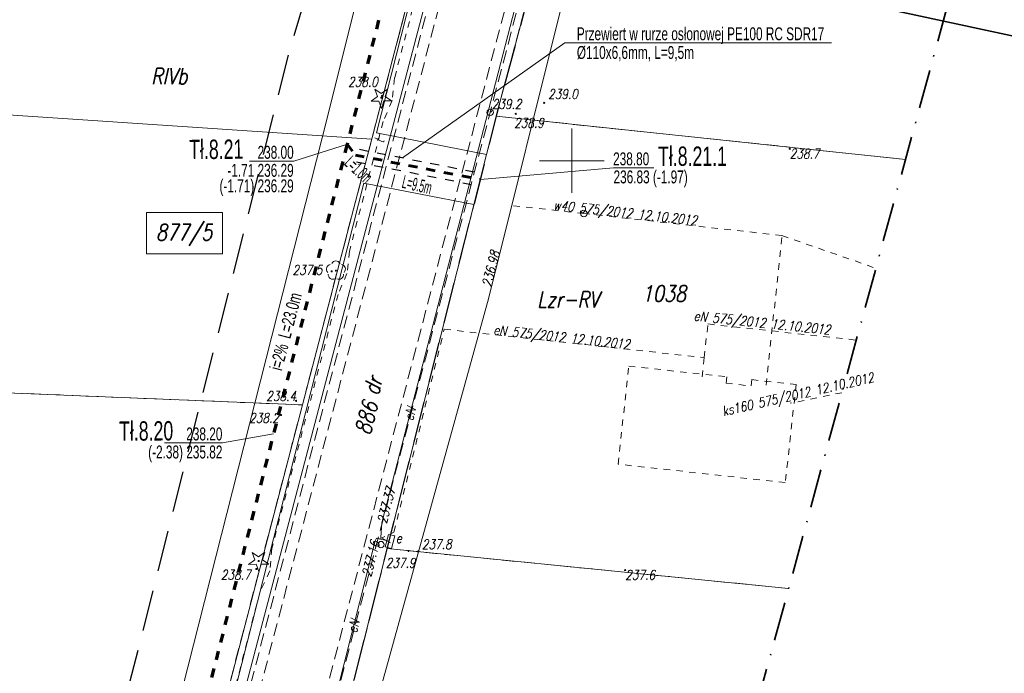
# Model space of a CAD drawing. Header units: millimetres. Extents: x 7436010 to 7436992, y 5663514 to 5666647.
# Tile 49 of 73: x 7436507 to 7436584, y 5665010 to 5665061. Entities that reach past the tile are written whole.
import ezdxf
from ezdxf.enums import TextEntityAlignment as Align

# ---------------------------------------------------------------- set-up
doc = ezdxf.new("R2010")
doc.units = ezdxf.units.MM
for name, pattern in [('$0$HIDDEN', [9.525, 6.35, -3.175]), ('0.7_0.7', [1.4, 0.7, -0.7]), ('1', [0]), ('3', [1, 0.5, -0.5]), ('BUR', [3, 2, -1]), ('GAK', [3.5, 2, -0.75, 0, -0.75]), ('GDE', [0]), ('GUZ', [1.5, 1, -0.5]), ('KOU', [1.5, 1, -0.5]), ('UBE', [0]), ('UPE', [2, 1, 1]), ('UPW', [2, 1, 1])]:
    doc.linetypes.add(name, pattern=pattern)
for name, color, linetype, lineweight in [('16 DRZEWA', 96, 'Continuous', 18), ('_BB_Kanalizacja ciśnieniowa - trasa', 44, '0.7_0.7', 70), ('_BB_Kanalizacja ciśnieniowa przydomowa - trasa', 64, '0.7_0.7', 60), ('_CC_Tłoczny SIEĆ_opisy', 44, 'BUR', 50), ('_DZIAŁKI DO POZWOLENIA', 110, 'Continuous', 9), ('_HH_Przewiert OPIS', 7, 'Continuous', 25), ('_HH_Przewiert_przecisk w rurze osłonowej - trasa', 202, '0.7_0.7', 30), ('_LINIA ROZ.LOKA', 4, '$0$HIDDEN', 30), ('DZIALKI_SYT-WYS_T_0', 7, 'Continuous', 18), ('EDZPD_L_1', 7, 'GDE', 18), ('EDZPP_T_0', 7, 'Continuous', 18), ('Linie_odn', 7, 'Continuous', 9), ('Linie_opisowe', 7, 'Continuous', 5), ('OBIEKTY_L_0', 1, '3', 18), ('obszar odziaływania inwestcyji', 80, 'Continuous', 20), ('Podzial_sekcyjny_krzyze', 7, 'Continuous', 13), ('SDRPK_L_1', 7, 'KOU', 18), ('SIEC_ENERGETYCZNA_L_0', 1, '3', 18), ('SIEC_KANALIZACJI_SANITARNEJ_L_0', 34, '3', 18), ('SIEC_WODOCIAGOWA_L_0', 5, '3', 18), ('SZZPZ_T_0', 7, 'Continuous', 18), ('UEEOA_T_0', 1, 'Continuous', 18), ('UEEOC_T_0', 1, 'Continuous', 18), ('UEEOO_T_0', 1, 'Continuous', 18), ('UEEPA_T_0', 1, 'Continuous', 18), ('UEEPB_L_0', 1, 'UBE', 18), ('UEEPON_L_0', 1, 'UPE', 18), ('UTTOO_T_0', 30, 'Continuous', 18), ('UTTPO_L_0', 30, '1', 18), ('UWWOC_T_0', 5, 'Continuous', 18), ('UWWPO_L_1', 5, '1', 18), ('UŻYTKI LINIE', 96, 'GUZ', 18), ('UŻYTKI OZNACZENIE', 96, 'Continuous', 18), ('WEKTOR WODOCIĄGI wo', 5, 'Continuous', 18), ('WUKOS_T_0', 7, 'Continuous', 18), ('WUKOS_T_1', 7, 'Continuous', 18), ('ZAKRES MAPY', 1, 'GAK', 35)]:
    doc.layers.add(name, color=color, linetype=linetype, lineweight=lineweight)
for name, color, linetype in [('_CC Tłoczny PRZYDOMOWA_ tekst', 64, 'Continuous'), ('_ETG_PODZIAŁ', 7, 'Continuous'), ('_map', 7, 'Continuous')]:
    doc.layers.add(name, color=color, linetype=linetype)
doc.layers.add('RAMA WYPLOT', color=3, linetype='Continuous', lineweight=35, plot=False)
doc.styles.add('K1_ACAD', font='romans.shx', dxfattribs={"width": 0.8, "oblique": 12})
doc.styles.add('PLAN 1 pop.', font='ARIALN.TTF', dxfattribs={"width": 0.8})
doc.styles.add('PLAN 2 pop.', font='ARIALN.TTF', dxfattribs={"width": 0.8})

# ---------------------------------------------------------------- blocks, each defined once
blk = doc.blocks.new('GRT')
at = {"linetype": 'Continuous'}
blk.add_circle((0, 0), 0.25, dxfattribs=at)
blk = doc.blocks.new('DLI')
at = {"linetype": 'Continuous'}
blk.add_circle((0, 0), 0.045, dxfattribs=at)
for centre, start, end in [((-0.357, 0.116), 102.14447, 221.86002), ((0, 0.375), 30.14012, 149.85988), ((0.357, 0.116), 318.13998, 77.85553), ((-0.22, -0.303), 174.14818, 293.85423), ((0.22, -0.303), 246.14577, 5.85182)]:
    blk.add_arc(centre, 0.375, start, end, dxfattribs=at)
blk = doc.blocks.new('DIG')
at = {"linetype": 'Continuous'}
for p, q in [((-0.78225, -0.26495), (-0.3012, 0.09375)), ((-0.3012, 0.09375), (-0.4937, 0.6621)), ((-0.4937, 0.6621), (-0.0039, 0.31545)), ((-0.0039, 0.31545), (0.4771, 0.67415)), ((0.4771, 0.67415), (0.2988, 0.1012)), ((0.2988, 0.1012), (0.7886, -0.24545)), ((-0.18225, -0.2575), (-0.78225, -0.26495)), ((0.01025, -0.82585), (-0.18225, -0.2575)), ((0.1886, -0.2529), (0.01025, -0.82585)), ((0.7886, -0.24545), (0.1886, -0.2529))]:
    blk.add_line(p, q, dxfattribs=at)
blk.add_circle((0, 0), 0.045, dxfattribs=at)
blk = doc.blocks.new('SUUS18_01')
at = {"linetype": 'Continuous'}
for p, q in [((0.5, 0.25), (-0.5, 0.25)), ((-0.5, 0.25), (-0.5, -0.25)), ((0.5, -0.25), (0.5, 0.25)), ((-0.5, -0.25), (0.5, -0.25))]:
    blk.add_line(p, q, dxfattribs=at)
blk = doc.blocks.new('WSP')
at = {"linetype": 'Continuous'}
blk.add_circle((0, 0), 0.045, dxfattribs=at)
blk = doc.blocks.new('WLZ')
at = {"linetype": 'Continuous'}
blk.add_circle((0, 0), 0.25, dxfattribs=at)
blk = doc.blocks.new('STUDZ')
at = {"layer": 'EDZPD_L_1'}
for p, q in [((7436509.141, 5664954.611), (7436549.934, 5665110.886)), ((7436551.397, 5665080.639), (7436544.129, 5665053.45)), ((7436518.844, 5664953.128), (7436544.129, 5665053.45)), ((7436544.129, 5665053.45), (7436575.885, 5665050.097)), ((7436497.301, 5665032.352), (7436529.094, 5665031.05)), ((7436535.673, 5665019.899), (7436566.817, 5665016.807))]:
    blk.add_line(p, q, dxfattribs=at)
at = {"layer": 'OBIEKTY_L_0'}
for p, q in [((7436553.58, 5665026.45), (7436554.42, 5665034.06)), ((7436554.42, 5665034.06), (7436562.03, 5665033.23)), ((7436562.03, 5665033.23), (7436561.97, 5665032.73)), ((7436561.97, 5665032.73), (7436563.9, 5665032.52)), ((7436563.9, 5665032.52), (7436563.96, 5665033.01)), ((7436563.96, 5665033.01), (7436567.4, 5665032.64)), ((7436567.4, 5665032.64), (7436566.56, 5665025.02)), ((7436566.56, 5665025.02), (7436553.58, 5665026.45))]:
    blk.add_line(p, q, dxfattribs=at)
at = {"layer": 'Podzial_sekcyjny_krzyze', "color": 7, "lineweight": 13}
for p, q in [((7436550, 5665047.5), (7436550, 5665052.5)), ((7436547.5, 5665050), (7436552.5, 5665050))]:
    blk.add_line(p, q, dxfattribs=at)
at = {"layer": 'RAMA WYPLOT', "flags": 128}
blk.add_lwpolyline([(7436469.91, 5665084.375), (7436654.271, 5665937.392), (7436791.111, 5665907.817), (7436606.75, 5665054.8)], close=True, dxfattribs=at)
at = {"layer": 'SDRPK_L_1'}
for p, q in [((7436563.72, 5665156.96), (7436518.71, 5664985.05)), ((7436525.21, 5664983.59), (7436570.46, 5665155.66)), ((7436547.69, 5665092.45), (7436519.45, 5664984.8)), ((7436524.36, 5664983.74), (7436552.72, 5665091.99))]:
    blk.add_line(p, q, dxfattribs=at)
at = {"layer": 'SIEC_ENERGETYCZNA_L_0'}
for p, q in [((7436544.71, 5665088.872), (7436536.245, 5665056.416)), ((7436536.245, 5665056.416), (7436536.046, 5665054.664)), ((7436536.046, 5665054.664), (7436535.365, 5665053.045)), ((7436535.365, 5665053.045), (7436532.743, 5665042.99)), ((7436532.743, 5665042.99), (7436532.553, 5665041.248)), ((7436532.553, 5665041.248), (7436531.859, 5665039.628)), ((7436531.859, 5665039.628), (7436526.724, 5665019.918)), ((7436560.26, 5665034.72), (7436560.56, 5665037.33)), ((7436560.56, 5665037.33), (7436572.066, 5665036.076)), ((7436536.2, 5665021.18), (7436540.1, 5665036.92)), ((7436540.1, 5665036.92), (7436560.26, 5665034.72)), ((7436560.26, 5665034.72), (7436560.09, 5665033.14)), ((7436535.04, 5665020.63), (7436536.2, 5665021.18)), ((7436526.724, 5665019.918), (7436526.576, 5665018.165)), ((7436526.576, 5665018.165), (7436525.81, 5665016.564)), ((7436525.81, 5665016.564), (7436522.284, 5665002.941))]:
    blk.add_line(p, q, dxfattribs=at)
at = {"layer": 'SIEC_KANALIZACJI_SANITARNEJ_L_0'}
blk.add_line((7436570.955, 5665031.997), (7436566.93, 5665031.18), dxfattribs=at)
at = {"layer": 'SIEC_WODOCIAGOWA_L_0'}
for p, q in [((7436550.93, 5665045.9), (7436545.22, 5665046.53)), ((7436566.3, 5665044.19), (7436550.93, 5665045.9)), ((7436565.08, 5665032.59), (7436566.3, 5665044.19)), ((7436566.3, 5665044.19), (7436573.585, 5665041.653))]:
    blk.add_line(p, q, dxfattribs=at)
at = {"layer": 'UEEPB_L_0'}
for p, q in [((7436542.01, 5665048.02), (7436547.02, 5665067.42)), ((7436535.25, 5665021.89), (7436542.01, 5665048.02)), ((7436535.18, 5665020.75), (7436535.25, 5665021.89)), ((7436534.74, 5665020.5), (7436522.24, 5664971.15))]:
    blk.add_line(p, q, dxfattribs=at)
at = {"layer": 'UEEPON_L_0'}
for p, q in [((7436547.02, 5665067.42), (7436542.01, 5665048.02)), ((7436542.01, 5665048.02), (7436535.25, 5665021.89)), ((7436535.25, 5665021.89), (7436535.18, 5665020.75)), ((7436522.24, 5664971.15), (7436534.74, 5665020.5)), ((7436534.74, 5665020.5), (7436534.85, 5665020.7)), ((7436534.85, 5665020.7), (7436535.8, 5665020.48)), ((7436535.18, 5665020.75), (7436535.92, 5665020.35))]:
    blk.add_line(p, q, dxfattribs=at)
at = {"layer": 'UTTPO_L_0'}
blk.add_line((7436513.503, 5664966.484), (7436546.412, 5665091.987), dxfattribs=at)
at = {"layer": 'UŻYTKI LINIE', "flags": 128}
for points in [[(7436509.141, 5664954.611), (7436549.934, 5665110.886), (7436552.586, 5665121.166), (7436562.367, 5665160.411), (7436572.531, 5665200.586), (7436574.942, 5665209.538), (7436613.908, 5665363.63)], [(7436518.844, 5664953.128), (7436544.129, 5665053.45), (7436551.397, 5665080.639), (7436562.517, 5665122.241), (7436566.894, 5665138.616), (7436571.543, 5665156.01), (7436576.729, 5665175.408), (7436583.235, 5665199.75)], [(7436544.129, 5665053.45), (7436575.885, 5665050.097)], [(7436497.301, 5665032.352), (7436529.094, 5665031.05)], [(7436535.673, 5665019.899), (7436566.817, 5665016.807)]]:
    blk.add_lwpolyline(points, dxfattribs=at)
at = {"layer": 'WEKTOR WODOCIĄGI wo'}
for p, q in [((7436543.524, 5665039.29), (7436553.944, 5665080.941)), ((7436528.845, 5664986.218), (7436543.524, 5665039.29))]:
    blk.add_line(p, q, dxfattribs=at)
at = {"layer": 'ZAKRES MAPY', "ltscale": 1.5}
blk.add_lwpolyline([(7436335.235, 5664148.259), (7436432.262, 5664518.007), (7436499.641, 5664770.193), (7436618.185, 5665205.388)], dxfattribs=at)
at = {"layer": '16 DRZEWA'}
blk.add_blockref('DIG', (7436525.7, 5665018.94), dxfattribs=at)
at = {"layer": 'EDZPP_T_0'}
for p in [(7436543.66, 5665053.75), (7436535.19, 5665020.21)]:
    blk.add_blockref('GRT', p, dxfattribs=at)
at = {"layer": 'SIEC_WODOCIAGOWA_L_0', "rotation": 269.9999974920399}
blk.add_blockref('WLZ', (7436550.93, 5665045.9), dxfattribs=at)
at = {"layer": 'SZZPZ_T_0'}
for name, p, rotation in [('DIG', (7436535.214, 5665054.885), 0.06263647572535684), ('DLI', (7436531.694, 5665041.47), 0.06266379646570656)]:
    blk.add_blockref(name, p, dxfattribs=dict(at, rotation=rotation))
at = {"layer": 'UEEPA_T_0', "rotation": 75.70471393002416}
blk.add_blockref('SUUS18_01', (7436535.89, 5665020.458), dxfattribs=at)
at = {"layer": 'WUKOS_T_0'}
for p, rotation in [((7436535.274, 5665055.026), 0.06263647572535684), ((7436547.849, 5665054.488), 0.06266379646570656), ((7436531.364, 5665041.411), 0.06266379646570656), ((7436527.428, 5665030.265), 0.06266379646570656), ((7436538.075, 5665019.686), 0.06269111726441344), ((7436525.515, 5665018.319), 0.06269111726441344)]:
    blk.add_blockref('WSP', p, dxfattribs=dict(at, rotation=rotation))
for p in [(7436543.71, 5665053.82), (7436545.64, 5665053.63), (7436566.9, 5665050.92), (7436528.6, 5665031.36), (7436537.32, 5665019.72), (7436554.14, 5665018.24)]:
    blk.add_blockref('WSP', p, dxfattribs=at)
at = {"layer": 'DZIALKI_SYT-WYS_T_0', "style": 'K1_ACAD', "oblique": 12, "width": 0.8}
blk.add_text('1038', height=1.25, dxfattribs=at).set_placement((7436557.148, 5665039.686), align=Align.MIDDLE)
blk.add_text('886', height=1.25, rotation=75.31924, dxfattribs=at).set_placement((7436534.065, 5665030.04), align=Align.MIDDLE)
at = {"layer": 'SIEC_ENERGETYCZNA_L_0', "style": 'K1_ACAD', "oblique": 12, "width": 0.8}
for rotation, p in [(354.0713, (7436559.433, 5665037.6)), (353.78818, (7436543.88, 5665036.514))]:
    blk.add_text('eN 575/2012 12.10.2012', height=0.75, rotation=rotation, dxfattribs=at).set_placement(p)
at = {"layer": 'SIEC_KANALIZACJI_SANITARNEJ_L_0', "style": 'K1_ACAD', "oblique": 12, "width": 0.8}
blk.add_text('ks160 575/2012 12.10.2012', height=0.75, rotation=12.77873, dxfattribs=at).set_placement((7436561.756, 5665030.183))
at = {"layer": 'SIEC_WODOCIAGOWA_L_0', "style": 'K1_ACAD', "oblique": 12, "width": 0.8}
blk.add_text('w40 575/2012 12.10.2012', height=0.75, rotation=353.70065, dxfattribs=at).set_placement((7436548.541, 5665046.207))
at = {"layer": 'UEEOA_T_0', "style": 'K1_ACAD', "oblique": 12, "width": 0.8}
blk.add_text('e', height=0.75, dxfattribs=at).set_placement((7436536.346, 5665020.327))
at = {"layer": 'UEEOC_T_0', "style": 'K1_ACAD', "oblique": 12, "width": 0.8}
blk.add_text('237.37', height=0.75, rotation=75.49522, dxfattribs=at).set_placement((7436535.25, 5665021.89), align=Align.MIDDLE_LEFT)
blk.add_text('237.16', height=0.75, rotation=75.94109, dxfattribs=at).set_placement((7436534.74, 5665020.5), align=Align.MIDDLE_RIGHT)
at = {"layer": 'UEEOO_T_0', "style": 'K1_ACAD', "oblique": 12, "width": 0.8}
for rotation, p in [(75.49522, (7436537.44, 5665030.355)), (75.78632, (7436533.065, 5665013.889))]:
    blk.add_text('eN', height=0.75, rotation=rotation, dxfattribs=at).set_placement(p, align=Align.MIDDLE)
at = {"layer": 'UTTOO_T_0', "style": 'K1_ACAD', "oblique": 12, "width": 0.8}
blk.add_text('t', height=0.75, rotation=75.17174, dxfattribs=at).set_placement((7436535.366, 5665051.295))
at = {"layer": 'UWWOC_T_0', "style": 'K1_ACAD', "oblique": 12, "width": 0.8}
blk.add_text('236.98', height=0.75, rotation=75.95516, dxfattribs=at).set_placement((7436543.738, 5665040.147))
at = {"layer": 'UŻYTKI OZNACZENIE', "style": 'K1_ACAD', "oblique": 12, "width": 0.8}
for s, p in [('RIVb', (7436517.361, 5665057.184)), ('Lzr-RV', (7436547.308, 5665039.857))]:
    blk.add_text(s, height=1.25, dxfattribs=at).set_placement(p, align=Align.TOP_LEFT)
blk.add_text('dr', height=1.25, rotation=75.31924, dxfattribs=at).set_placement((7436533.771, 5665032.03), align=Align.TOP_LEFT)
at = {"layer": 'WUKOS_T_1', "style": 'K1_ACAD', "oblique": 12, "width": 0.8}
blk.add_text('238.0', height=0.75, rotation=0.06264, dxfattribs=at).set_placement((7436534.949, 5665055.743), align=Align.RIGHT)
for s, rotation, p in [('239.0', 0.06266, (7436548.153, 5665054.794)), ('237.8', 0.06269, (7436538.365, 5665019.862))]:
    blk.add_text(s, height=0.75, rotation=rotation, dxfattribs=at).set_placement(p)
blk.add_text('239.2', height=0.75, dxfattribs=at).set_placement((7436543.783, 5665054.015))
for s, p in [('238.9', (7436545.517, 5665053.308)), ('238.7', (7436566.9, 5665050.92)), ('237.9', (7436535.557, 5665019.169)), ('237.6', (7436554.14, 5665018.24))]:
    blk.add_text(s, height=0.75, dxfattribs=at).set_placement(p, align=Align.TOP_LEFT)
for s, rotation, p in [('237.5', 0.06266, (7436530.639, 5665041.524)), ('238.7', 0.06269, (7436525.08, 5665017.869))]:
    blk.add_text(s, height=0.75, rotation=rotation, dxfattribs=at).set_placement(p, align=Align.MIDDLE_RIGHT)
blk.add_text('238.4', height=0.75, dxfattribs=at).set_placement((7436528.6, 5665031.36), align=Align.RIGHT)
blk.add_text('238.2', height=0.75, rotation=0.06264, dxfattribs=at).set_placement((7436527.275, 5665030.417), align=Align.TOP_RIGHT)

msp = doc.modelspace()

# ---------------------------------------------------------------- linework, layer by layer
at = {"layer": '_BB_Kanalizacja ciśnieniowa - trasa'}
msp.add_lwpolyline([(7436586.214, 5665201.887), (7436575.269, 5665161.491), (7436567.171, 5665126.766), (7436555.884, 5665084.316), (7436541.902, 5665088.033), (7436532.567, 5665051.292), (7436507.46, 5664952.472), (7436520.495, 5664950.765), (7436516.15, 5664933.383), (7436510.169, 5664909.957), (7436492.573, 5664844.862), (7436477.594, 5664837.264), (7436477.034, 5664835.387), (7436464.857, 5664790.14), (7436456.015, 5664757.427), (7436447.447, 5664725.728), (7436440.967, 5664701.754), (7436430.516, 5664663.087), (7436420.304, 5664625.078), (7436401.254, 5664552.568), (7436390.784, 5664512.645), (7436347.688, 5664347.783)], dxfattribs=at)
at = {"layer": '_BB_Kanalizacja ciśnieniowa przydomowa - trasa'}
msp.add_lwpolyline([(7436532.567, 5665051.292), (7436533.209, 5665050.433), (7436542.891, 5665048.538)], dxfattribs=at)
at = {"layer": '_DZIAŁKI DO POZWOLENIA'}
msp.add_lwpolyline([(7436516.995, 5665045.969), (7436522.887, 5665045.969), (7436522.887, 5665042.767), (7436516.995, 5665042.767)], close=True, dxfattribs=at)
at = {"layer": '_HH_Przewiert_przecisk w rurze osłonowej - trasa'}
for points in [[(7436533.514, 5665050.882), (7436542.827, 5665049.061)], [(7436533.294, 5665049.906), (7436542.6, 5665048.086)]]:
    msp.add_lwpolyline(points, dxfattribs=at)
at = {"layer": '_LINIA ROZ.LOKA', "ltscale": 0.5, "flags": 128}
msp.add_lwpolyline([(7436769.819, 5666386.172), (7436785.63, 5666401.9), (7436777.168, 5666339.855), (7436769.643, 5666284.835), (7436763.693, 5666241.333), (7436758.706, 5666204.871), (7436746.995, 5666120.477), (7436746.67, 5666118.16), (7436746, 5666112.25), (7436742.679, 5666086.949), (7436737.87, 5666050.31), (7436735.793, 5666034.48), (7436729.165, 5665983.959), (7436725.413, 5665955.369), (7436721.158, 5665922.936), (7436716.677, 5665892.746), (7436714.652, 5665879.501), (7436710.699, 5665853.651), (7436705.915, 5665822.364), (7436701.238, 5665791.78), (7436696.682, 5665761.986), (7436693.363, 5665740.276), (7436692.49, 5665734.57), (7436691.24, 5665725.21), (7436686.817, 5665692.279), (7436686.24, 5665687.98), (7436687.02, 5665687.872), (7436687.796, 5665687.765), (7436688.426, 5665687.677), (7436689.729, 5665687.497), (7436691.702, 5665687.224), (7436695.055, 5665686.76), (7436699.592, 5665686.132), (7436703.87, 5665685.495), (7436710.052, 5665684.688), (7436704.144, 5665626.716), (7436692.353, 5665554.027), (7436684.4, 5665507.895), (7436678.948, 5665476.375), (7436678.106, 5665452.583), (7436669.825, 5665424.532), (7436658.741, 5665384.423), (7436649.917, 5665353.223), (7436656.066, 5665352.41), (7436640.531, 5665294.184), (7436627.067, 5665248.662), (7436617.803, 5665220.557), (7436609.033, 5665184.743), (7436597.094, 5665145.042), (7436586.74, 5665104.181), (7436580.262, 5665077.607), (7436551.399, 5665080.628), (7436544.132, 5665053.462), (7436541.654, 5665043.684), (7436535.648, 5665019.894), (7436527.279, 5664986.713), (7436518.85, 5664953.127), (7436540.241, 5664951.286), (7436527.274, 5664905.085), (7436512.887, 5664848.872), (7436512.752, 5664848.252), (7436491.254, 5664843.656), (7436490.454, 5664840.416), (7436488.749, 5664840.174), (7436485.592, 5664828.52), (7436480.77, 5664810.687), (7436477.564, 5664798.832), (7436470.048, 5664771.067), (7436466.776, 5664758.912), (7436460.996, 5664737.529), (7436453.383, 5664709.453), (7436450.493, 5664698.657), (7436449.293, 5664694.235), (7436447.878, 5664689.001), (7436444.735, 5664677.411), (7436439.734, 5664658.879), (7436430.798, 5664625.844), (7436422.092, 5664592.636), (7436411.808, 5664553.448), (7436402.818, 5664519.107), (7436395.065, 5664489.579), (7436386.906, 5664458.419), (7436380.697, 5664434.655), (7436376.518, 5664418.897), (7436373.403, 5664406.849), (7436371.231, 5664398.643), (7436365.4, 5664376.386), (7436360.194, 5664356.586), (7436358.975, 5664351.964), (7436370.073, 5664349.716), (7436345.743, 5664252.376), (7436338.101, 5664221.811), (7436346.559, 5664219.638), (7436332.958, 5664172.827), (7436327.706, 5664153.961), (7436320.71, 5664127.647), (7436315.847, 5664109.043), (7436293.508, 5664105.672), (7436291.778, 5664098.993), (7436311.255, 5664095.216), (7436305.86, 5664069.899), (7436301.249, 5664052.498), (7436298.259, 5664034.704), (7436295.226, 5664016.7), (7436294.203, 5663992.362), (7436295.675, 5663969.316), (7436298.862, 5663944.903), (7436305.053, 5663922.416), (7436309.368, 5663907.37), (7436310.083, 5663904.279), (7436287.939, 5663894.265), (7436287.89, 5663894.23), (7436289.293, 5663888.169), (7436307.22, 5663896.421), (7436313.563, 5663878.366), (7436316.816, 5663864.356), (7436323.097, 5663841.843), (7436323.621, 5663840.346), (7436302.734, 5663832.549), (7436306.084, 5663818.609), (7436328.591, 5663826.53), (7436335.305, 5663807.875), (7436346.491, 5663776.834), (7436347.265, 5663774.439), (7436325.835, 5663769.718), (7436328.273, 5663765.489), (7436328.273, 5663765.489), (7436337.733, 5663749.257), (7436355.952, 5663758.124), (7436369.036, 5663743.036), (7436379.219, 5663723.732), (7436386.589, 5663707.332), (7436393.785, 5663687.445), (7436394.545, 5663683.162), (7436386.119, 5663681.18), (7436375.065, 5663673.191), (7436376.66, 5663669.404), (7436378.039, 5663665.373), (7436383.145, 5663649.886), (7436385.452, 5663641.268), (7436392.561, 5663614.937), (7436402.771, 5663597.554), (7436404.552, 5663594.357), (7436398.144, 5663579.556), (7436383.472, 5663579.872), (7436383.472, 5663598.954), (7436383.536, 5663613.755), (7436381.268, 5663622.159), (7436375.493, 5663643.653), (7436374.487, 5663647.412), (7436373.191, 5663652.22), (7436366.812, 5663649.775), (7436363.111, 5663660.126), (7436369.055, 5663664.529), (7436367.983, 5663667.458), (7436362.418, 5663663.455), (7436351.027, 5663690.171), (7436348.921, 5663700.662), (7436355.281, 5663701.413), (7436350.008, 5663711.545), (7436342.684, 5663723.842), (7436323.689, 5663721.102), (7436294.623, 5663770.744), (7436268.862, 5663766.229), (7436263.066, 5663785.818), (7436260.041, 5663784.815), (7436254.686, 5663782.735), (7436252.465, 5663789.248), (7436260.428, 5663792.401), (7436278.163, 5663799.499), (7436285.701, 5663801.994), (7436278.819, 5663825.679), (7436273.401, 5663846.926), (7436269.385, 5663864.936), (7436284.572, 5663868.617), (7436282.661, 5663876.992), (7436274.791, 5663875.665), (7436272.427, 5663887.404), (7436280.035, 5663888.292), (7436279.108, 5663892.091), (7436269.52, 5663890.933), (7436263.103, 5663914.553), (7436258.603, 5663935.854), (7436251.252, 5663959.731), (7436247.766, 5663974.333), (7436257.809, 5663977.446), (7436257.698, 5663985.662), (7436257.603, 5663994.259), (7436254.811, 5664004.46), (7436251.476, 5664016.715), (7436250.549, 5664027.068), (7436249.485, 5664037.257), (7436242.689, 5664037.334), (7436241.678, 5664048.834), (7436240.901, 5664065.752), (7436219.891, 5664094.241), (7436221.988, 5664101.65), (7436224.111, 5664100.45), (7436249.122, 5664102.024), (7436242.679, 5664108.296), (7436226.645, 5664128.307), (7436226.023, 5664140.261), (7436224.837, 5664141.852), (7436219.239, 5664143.564), (7436189.719, 5664143.162), (7436172.237, 5664151.732), (7436160.044, 5664157.699), (7436156.645, 5664159.354), (7436144.813, 5664164.949), (7436142.537, 5664166.012), (7436135.048, 5664171.548), (7436122.04, 5664181.325), (7436108.217, 5664191.494), (7436106.941, 5664192.438), (7436096.692, 5664202.791), (7436089.704, 5664209.893), (7436082.365, 5664217.233), (7436065.983, 5664208.509), (7436054.19, 5664202.177), (7436048.152, 5664211.644), (7436077.493, 5664231.589), (7436078.107, 5664230.801), (7436082.881, 5664224.701), (7436088.006, 5664218.657), (7436091.262, 5664215.402), (7436100.884, 5664205.311), (7436105.441, 5664200.58), (7436107, 5664198.997), (7436108.613, 5664197.357), (7436109.381, 5664196.579), (7436109.537, 5664196.424), (7436113.388, 5664193.768), (7436117.543, 5664190.756), (7436126.187, 5664184.59), (7436131.518, 5664180.704), (7436136.117, 5664196.766), (7436147.656, 5664192.776), (7436144.066, 5664181.29), (7436141.619, 5664173.448), (7436149.976, 5664169.141), (7436161.928, 5664163.007), (7436166.873, 5664160.461), (7436176.132, 5664155.711), (7436190.605, 5664148.285), (7436211.642, 5664148.485), (7436219.974, 5664148.576), (7436227.765, 5664146.175), (7436230.924, 5664142.228), (7436230.702, 5664137.627), (7436231.983, 5664130.138), (7436242.856, 5664115.225), (7436255.74, 5664102.74), (7436277.106, 5664081.501), (7436279.285, 5664110.772), (7436287.113, 5664140.297), (7436294.815, 5664168.383), (7436300.408, 5664167.926), (7436303.617, 5664180.054), (7436314.754, 5664222.52), (7436320.67, 5664244.509), (7436329.286, 5664276.326), (7436339.489, 5664314.222), (7436347.351, 5664343.307), (7436344.053, 5664344.135), (7436348.208, 5664369.312), (7436371.206, 5664451.734), (7436387.619, 5664516.956), (7436415.586, 5664621.211), (7436434.673, 5664694.676), (7436464.45, 5664803.668), (7436472.924, 5664837.816), (7436477.353, 5664838.622), (7436478.209, 5664841.782), (7436481.513, 5664853.977), (7436494.029, 5664899.688), (7436502.397, 5664930.227), (7436504.591, 5664938.275), (7436507.768, 5664949.805), (7436500.72, 5664950.002), (7436508.915, 5664982.673), (7436528.12, 5665058.555), (7436539.985, 5665099.162), (7436546.498, 5665097.773), (7436553.59, 5665124.943), (7436568.605, 5665185.165), (7436573.132, 5665202.815), (7436575.085, 5665210.138), (7436580.009, 5665229.574), (7436583.775, 5665244.514), (7436593.841, 5665284.253), (7436602.232, 5665317.293), (7436613.909, 5665363.64), (7436618.238, 5665380.682), (7436630.042, 5665427.092), (7436635.598, 5665448.858), (7436641.55, 5665472.258), (7436645.603, 5665488.174), (7436647.468, 5665501.708), (7436650.045, 5665519.827), (7436651.532, 5665531.047), (7436655.658, 5665560.729), (7436662.169, 5665607.706), (7436664.223, 5665622.584), (7436669.045, 5665657.294), (7436673.241, 5665687.673), (7436669.129, 5665688.355), (7436676.292, 5665740.38), (7436691.423, 5665845.086), (7436699.67, 5665904.313), (7436707.4, 5665965.125), (7436522.196, 5665967.371), (7436460.268, 5665974.019), (7436461.788, 5665994.07), (7436645.179, 5665988.69), (7436704.596, 5665987.733), (7436718.228, 5666087.224), (7436731.411, 5666189.827), (7436742.139, 5666261.152), (7436750.004, 5666316.478), (7436754.582, 5666343.797), (7436764.085, 5666343.133), (7436769.819, 5666386.172)], dxfattribs=at)
at = {"layer": 'EDZPD_L_1', "flags": 128}
msp.add_lwpolyline([(7436502.753, 5665053.8), (7436534.474, 5665051.661)], dxfattribs=at)
at = {"layer": 'Linie_odn'}
for points in [[(7436532.592, 5665051.27), (7436528.418, 5665049.95), (7436524.997, 5665049.95)], [(7436542.902, 5665048.537), (7436553.219, 5665049.441), (7436556.365, 5665049.441)], [(7436526.849, 5665028.807), (7436522.886, 5665028.096), (7436518.386, 5665028.096)]]:
    msp.add_lwpolyline(points, dxfattribs=at)
at = {"layer": 'Linie_opisowe'}
for q in [(7436536.868, 5665050.219), (7436570.138, 5665059.146)]:
    msp.add_line((7436549.442, 5665059.146), q, dxfattribs=at)
at = {"layer": 'obszar odziaływania inwestcyji', "ltscale": 2}
for points in [[(7436603.465, 5665258.03), (7436600.183, 5665245.691), (7436594.163, 5665223.524), (7436588.144, 5665201.363), (7436577.209, 5665161.002), (7436569.112, 5665126.282), (7436557.303, 5665081.869), (7436543.257, 5665085.245), (7436534.848, 5665052.15)], [(7436584.284, 5665202.41), (7436573.33, 5665161.98), (7436565.23, 5665127.251), (7436554.76, 5665087.873), (7436540.501, 5665091.268), (7436530.629, 5665051.785), (7436504.967, 5664950.782), (7436518.01, 5664949.073), (7436514.211, 5664933.873), (7436508.234, 5664910.466), (7436490.875, 5664846.243), (7436479.06, 5664838.856), (7436475.545, 5664837.549), (7436462.926, 5664790.661), (7436454.084, 5664757.948), (7436445.516, 5664726.25), (7436439.036, 5664702.276), (7436428.585, 5664663.607), (7436418.372, 5664625.592), (7436399.319, 5664553.076), (7436388.849, 5664513.151), (7436345.233, 5664346.297)], [(7436534.848, 5665052.15), (7436543.379, 5665050.475)], [(7436543.379, 5665050.475), (7436542.402, 5665046.596)], [(7436533.862, 5665048.267), (7436509.953, 5664954.163), (7436522.979, 5664952.456), (7436518.089, 5664932.893), (7436512.103, 5664909.449), (7436494.507, 5664844.349), (7436491.256, 5664843.654)], [(7436533.862, 5665048.267), (7436542.402, 5665046.596)]]:
    msp.add_lwpolyline(points, dxfattribs=at)
at = {"layer": 'UWWPO_L_1', "linetype": 'UPW'}
for p, q in [((7436543.524, 5665039.29), (7436553.944, 5665080.941)), ((7436528.845, 5664986.218), (7436543.524, 5665039.29))]:
    msp.add_line(p, q, dxfattribs=at)

# ---------------------------------------------------------------- block references
at = {"layer": '_map'}
msp.add_blockref('STUDZ', (0, 0), dxfattribs=at)

# ---------------------------------------------------------------- texts
at = {"layer": '_CC Tłoczny PRZYDOMOWA_ tekst', "width": 0.8}
for s, height, style, p in [('Tł.8.21.1', 1.5, 'PLAN 1 pop.', (7436562.035, 5665049.599)), ('238.80', 1, 'PLAN 2 pop.', (7436556.003, 5665049.641)), ('236.83 (-1.97)', 1, 'PLAN 2 pop.', (7436558.988, 5665048.241))]:
    msp.add_text(s, height=height, dxfattribs=dict(at, style=style)).set_placement(p, align=Align.RIGHT)
at = {"layer": '_CC Tłoczny PRZYDOMOWA_ tekst', "color": 64, "style": 'PLAN 2 pop.', "width": 0.6}
for s, rotation, p in [('L=1.0m', 317.0495, (7436532.274, 5665049.722)), ('L=9.5m', 346.67142, (7436536.753, 5665047.911))]:
    msp.add_text(s, height=1, rotation=rotation, dxfattribs=at).set_placement(p)
at = {"layer": '_CC_Tłoczny SIEĆ_opisy', "width": 0.8}
for s, height, rotation, style, p in [('Tł.8.21', 1.5, 0.46643, 'PLAN 1 pop.', (7436524.518, 5665050.15)), ('i=2%', 1, 75.11423, 'PLAN 2 pop.', (7436528.027, 5665035.639)), ('Tł.8.20', 1.5, 0.46643, 'PLAN 1 pop.', (7436519.078, 5665028.296))]:
    msp.add_text(s, height=height, rotation=rotation, dxfattribs=dict(at, style=style)).set_placement(p, align=Align.RIGHT)
at = {"layer": '_CC_Tłoczny SIEĆ_opisy', "style": 'PLAN 2 pop.', "width": 0.8}
for s, p in [('238.00', (7436528.418, 5665050.15)), ('-1.71 236.29', (7436528.418, 5665048.75)), ('(-1.71) 236.29', (7436528.418, 5665047.55)), ('238.20', (7436522.886, 5665028.296)), ('(-2.38) 235.82', (7436522.886, 5665026.896))]:
    msp.add_text(s, height=1, dxfattribs=at).set_placement(p, align=Align.RIGHT)
msp.add_text('L=23.0m', height=1, rotation=75.11423, dxfattribs=at).set_placement((7436528.148, 5665036.124))
at = {"layer": '_ETG_PODZIAŁ', "style": 'K1_ACAD', "oblique": 12, "width": 0.8}
msp.add_text('877/5', height=1.25, dxfattribs=at).set_placement((7436519.917, 5665044.349), align=Align.MIDDLE)
at = {"layer": '_HH_Przewiert OPIS', "style": 'PLAN 2 pop.', "width": 0.8}
for s, p in [('Przewiert w rurze osłonowej PE100 RC SDR17', (7436550.383, 5665059.346)), ('%%c110x6,6mm, L=9,5m', (7436550.383, 5665057.896))]:
    msp.add_text(s, height=1, dxfattribs=at).set_placement(p)

doc.saveas('drawing.dxf')
